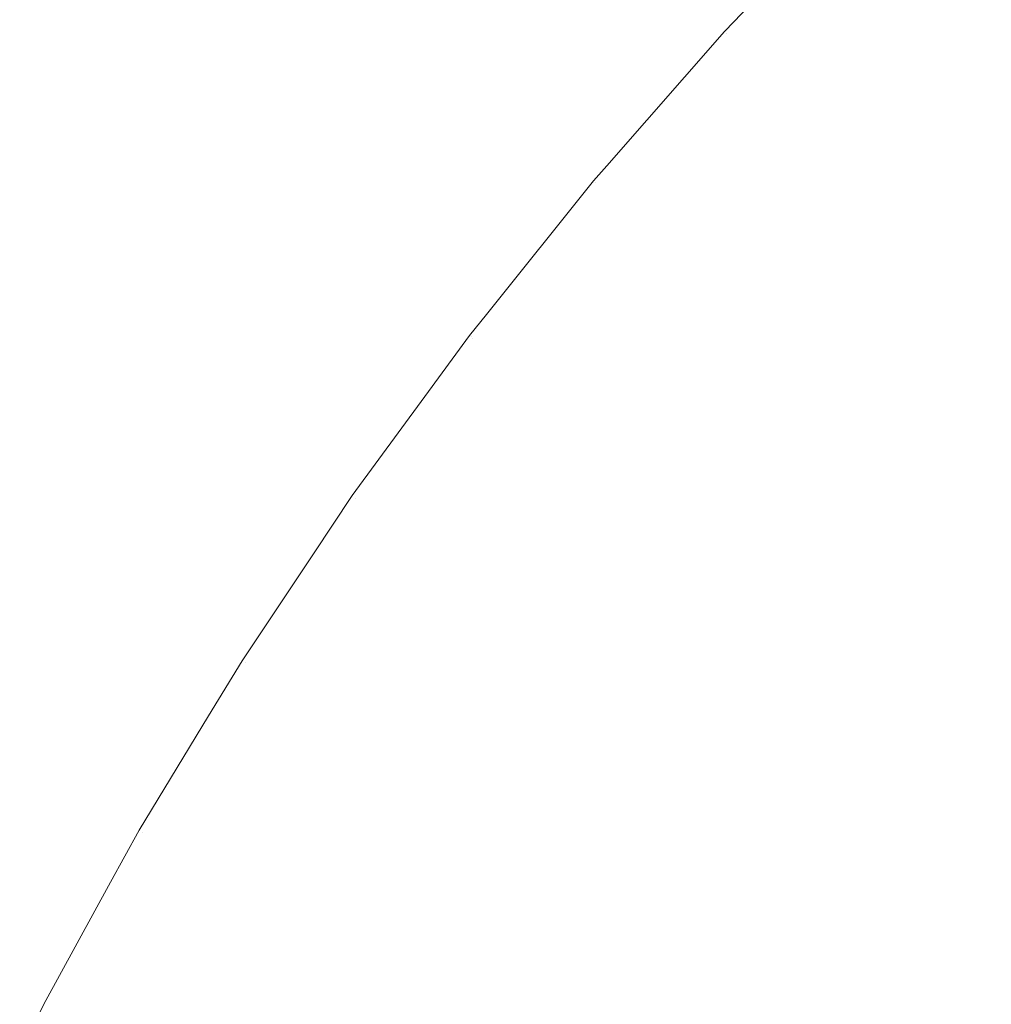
# Model space of a CAD drawing. Header units: centimetres. Extents: x -25.9 to 27.4, y -28.2 to -26.4.
# Tile 33 of 199: x -25.9178 to -25.8964, y -26.4138 to -26.3922. Entities that reach past the tile are written whole.
import ezdxf

# ---------------------------------------------------------------- set-up
doc = ezdxf.new("R2010")
doc.units = ezdxf.units.CM
doc.header["$LTSCALE"] = 2.54
doc.layers.add('Lucido design-1', color=7, linetype='Continuous')

# ---------------------------------------------------------------- blocks, each defined once
blk = doc.blocks.new('Gruppo-4-1')
at = {"color": 7, "linetype": 'Continuous', "lineweight": 9}
for points, invisible_edges in [([(-25.897068, -26.391493, 539.795262), (-25.894015, -26.38857, 539.795262), (-25.893269, -26.389384, 539.791289), (-25.896288, -26.392274, 539.791289)], 15), ([(-25.895635, -26.392926, 540.45169), (-25.892646, -26.390064, 540.45169), (-25.893482, -26.389151, 540.447705), (-25.896511, -26.39205, 540.447705)], 15), ([(-25.902254, -26.392473, 540.423108), (-25.899239, -26.389323, 540.423108), (-25.899272, -26.389289, 540.420033), (-25.90208, -26.392223, 540.420033)], 11), ([(-25.902097, -26.392617, 540.427254), (-25.899088, -26.389474, 540.427254), (-25.899239, -26.389323, 540.423108), (-25.902254, -26.392473, 540.423108)], 15), ([(-25.90208, -26.392223, 539.820033), (-25.899272, -26.389289, 539.820033), (-25.899205, -26.389357, 539.815674), (-25.902219, -26.392505, 539.815674)], 14), ([(-25.902219, -26.392505, 539.815674), (-25.899205, -26.389357, 539.815674), (-25.899017, -26.389545, 539.811541), (-25.902023, -26.392685, 539.811541)], 15), ([(-25.899272, -26.389289, 539.820033), (-25.90208, -26.392223, 539.820033), (-25.90208, -26.392223, 540.420033), (-25.899272, -26.389289, 540.420033)], 10), ([(-25.901812, -26.392878, 540.43139), (-25.898815, -26.389747, 540.43139), (-25.899088, -26.389474, 540.427254), (-25.902097, -26.392617, 540.427254)], 15), ([(-25.902023, -26.392685, 539.811541), (-25.899017, -26.389545, 539.811541), (-25.898708, -26.389853, 539.807427), (-25.901701, -26.39298, 539.807427)], 15), ([(-25.901401, -26.393255, 540.435511), (-25.89842, -26.390141, 540.435511), (-25.898815, -26.389747, 540.43139), (-25.901812, -26.392878, 540.43139)], 15), ([(-25.901701, -26.39298, 539.807427), (-25.898708, -26.389853, 539.807427), (-25.89828, -26.390282, 539.803337), (-25.901254, -26.393389, 539.803337)], 15), ([(-25.900863, -26.393748, 540.439608), (-25.897904, -26.390657, 540.439608), (-25.89842, -26.390141, 540.435511), (-25.901401, -26.393255, 540.435511)], 15), ([(-25.901254, -26.393389, 539.803337), (-25.89828, -26.390282, 539.803337), (-25.897733, -26.390829, 539.79928), (-25.900684, -26.393912, 539.79928)], 15), ([(-25.900199, -26.394356, 540.443675), (-25.897268, -26.391294, 540.443675), (-25.897904, -26.390657, 540.439608), (-25.900863, -26.393748, 540.439608)], 15), ([(-25.900684, -26.393912, 539.79928), (-25.897733, -26.390829, 539.79928), (-25.897068, -26.391493, 539.795262), (-25.899991, -26.394547, 539.795262)], 15), ([(-25.89941, -26.395079, 540.447705), (-25.896511, -26.39205, 540.447705), (-25.897268, -26.391294, 540.443675), (-25.900199, -26.394356, 540.443675)], 15), ([(-25.899991, -26.394547, 539.795262), (-25.897068, -26.391493, 539.795262), (-25.896288, -26.392274, 539.791289), (-25.899178, -26.395292, 539.791289)], 15), ([(-25.90208, -26.392223, 540.420033), (-25.902289, -26.392441, 540.420033), (-25.902254, -26.392473, 540.423108)], 10), ([(-25.902289, -26.392441, 540.420033), (-25.90208, -26.392223, 540.420033), (-25.90208, -26.392223, 539.820033), (-25.902289, -26.392441, 539.820033)], 10), ([(-25.902219, -26.392505, 539.815674), (-25.902289, -26.392441, 539.820033), (-25.90208, -26.392223, 539.820033)], 9), ([(-25.898497, -26.395916, 540.45169), (-25.895635, -26.392926, 540.45169), (-25.896511, -26.39205, 540.447705), (-25.89941, -26.395079, 540.447705)], 15), ([(-25.90513, -26.395752, 540.423108), (-25.902254, -26.392473, 540.423108), (-25.902289, -26.392441, 540.420033), (-25.904877, -26.395391, 540.420033)], 11), ([(-25.904877, -26.395391, 539.820033), (-25.902289, -26.392441, 539.820033), (-25.902219, -26.392505, 539.815674), (-25.905093, -26.395782, 539.815674)], 14), ([(-25.902289, -26.392441, 539.820033), (-25.904877, -26.395391, 539.820033), (-25.904877, -26.395391, 540.420033), (-25.902289, -26.392441, 540.420033)], 10), ([(-25.899178, -26.395292, 539.791289), (-25.896288, -26.392274, 539.791289), (-25.895393, -26.393168, 539.787368), (-25.898245, -26.396147, 539.787368)], 15), ([(-25.904966, -26.395889, 540.427254), (-25.902097, -26.392617, 540.427254), (-25.902254, -26.392473, 540.423108), (-25.90513, -26.395752, 540.423108)], 15), ([(-25.905093, -26.395782, 539.815674), (-25.902219, -26.392505, 539.815674), (-25.902023, -26.392685, 539.811541), (-25.904889, -26.395953, 539.811541)], 15), ([(-25.90467, -26.396137, 540.43139), (-25.901812, -26.392878, 540.43139), (-25.902097, -26.392617, 540.427254), (-25.904966, -26.395889, 540.427254)], 15), ([(-25.904889, -26.395953, 539.811541), (-25.902023, -26.392685, 539.811541), (-25.901701, -26.39298, 539.807427), (-25.904555, -26.396234, 539.807427)], 15), ([(-25.904243, -26.396496, 540.435511), (-25.901401, -26.393255, 540.435511), (-25.901812, -26.392878, 540.43139), (-25.90467, -26.396137, 540.43139)], 15), ([(-25.904555, -26.396234, 539.807427), (-25.901701, -26.39298, 539.807427), (-25.901254, -26.393389, 539.803337), (-25.904091, -26.396623, 539.803337)], 15), ([(-25.897462, -26.396865, 540.455624), (-25.894642, -26.393919, 540.455624), (-25.895635, -26.392926, 540.45169), (-25.898497, -26.395916, 540.45169)], 15), ([(-25.903684, -26.396965, 540.439608), (-25.900863, -26.393748, 540.439608), (-25.901401, -26.393255, 540.435511), (-25.904243, -26.396496, 540.435511)], 15), ([(-25.898245, -26.396147, 539.787368), (-25.895393, -26.393168, 539.787368), (-25.894386, -26.394175, 539.783506), (-25.897195, -26.397109, 539.783506)], 15), ([(-25.904091, -26.396623, 539.803337), (-25.901254, -26.393389, 539.803337), (-25.900684, -26.393912, 539.79928), (-25.903498, -26.397121, 539.79928)], 15), ([(-25.902994, -26.397543, 540.443675), (-25.900199, -26.394356, 540.443675), (-25.900863, -26.393748, 540.439608), (-25.903684, -26.396965, 540.439608)], 15), ([(-25.903498, -26.397121, 539.79928), (-25.900684, -26.393912, 539.79928), (-25.899991, -26.394547, 539.795262), (-25.902778, -26.397725, 539.795262)], 15), ([(-25.896305, -26.397925, 540.459498), (-25.893533, -26.395029, 540.459498), (-25.894642, -26.393919, 540.455624), (-25.897462, -26.396865, 540.455624)], 15), ([(-25.897195, -26.397109, 539.783506), (-25.894386, -26.394175, 539.783506), (-25.893268, -26.395293, 539.77971), (-25.896029, -26.398177, 539.77971)], 15), ([(-25.902175, -26.398231, 540.447705), (-25.89941, -26.395079, 540.447705), (-25.900199, -26.394356, 540.443675), (-25.902994, -26.397543, 540.443675)], 15), ([(-25.902778, -26.397725, 539.795262), (-25.899991, -26.394547, 539.795262), (-25.899178, -26.395292, 539.791289), (-25.901933, -26.398434, 539.791289)], 15), ([(-25.901226, -26.399027, 540.45169), (-25.898497, -26.395916, 540.45169), (-25.89941, -26.395079, 540.447705), (-25.902175, -26.398231, 540.447705)], 15), ([(-25.904877, -26.395391, 540.420033), (-25.905166, -26.395721, 540.420033), (-25.90513, -26.395752, 540.423108)], 10), ([(-25.905166, -26.395721, 540.420033), (-25.904877, -26.395391, 540.420033), (-25.904877, -26.395391, 539.820033), (-25.905166, -26.395721, 539.820033)], 10), ([(-25.905093, -26.395782, 539.815674), (-25.905166, -26.395721, 539.820033), (-25.904877, -26.395391, 539.820033)], 9), ([(-25.901933, -26.398434, 539.791289), (-25.899178, -26.395292, 539.791289), (-25.898245, -26.396147, 539.787368), (-25.900964, -26.399247, 539.787368)], 15), ([(-25.907859, -26.399153, 540.423108), (-25.90513, -26.395752, 540.423108), (-25.905166, -26.395721, 540.420033), (-25.907526, -26.398662, 540.420033)], 11), ([(-25.90769, -26.399283, 540.427254), (-25.904966, -26.395889, 540.427254), (-25.90513, -26.395752, 540.423108), (-25.907859, -26.399153, 540.423108)], 15), ([(-25.907526, -26.398662, 539.820033), (-25.905166, -26.395721, 539.820033), (-25.905093, -26.395782, 539.815674), (-25.907821, -26.399182, 539.815674)], 14), ([(-25.907821, -26.399182, 539.815674), (-25.905093, -26.395782, 539.815674), (-25.904889, -26.395953, 539.811541), (-25.90761, -26.399344, 539.811541)], 15), ([(-25.907383, -26.399518, 540.43139), (-25.90467, -26.396137, 540.43139), (-25.904966, -26.395889, 540.427254), (-25.90769, -26.399283, 540.427254)], 15), ([(-25.905166, -26.395721, 539.820033), (-25.907526, -26.398662, 539.820033), (-25.907526, -26.398662, 540.420033), (-25.905166, -26.395721, 540.420033)], 10), ([(-25.90015, -26.39993, 540.455624), (-25.897462, -26.396865, 540.455624), (-25.898497, -26.395916, 540.45169), (-25.901226, -26.399027, 540.45169)], 15), ([(-25.90761, -26.399344, 539.811541), (-25.904889, -26.395953, 539.811541), (-25.904555, -26.396234, 539.807427), (-25.907264, -26.39961, 539.807427)], 15), ([(-25.906941, -26.399857, 540.435511), (-25.904243, -26.396496, 540.435511), (-25.90467, -26.396137, 540.43139), (-25.907383, -26.399518, 540.43139)], 15), ([(-25.900964, -26.399247, 539.787368), (-25.898245, -26.396147, 539.787368), (-25.897195, -26.397109, 539.783506), (-25.899873, -26.400163, 539.783506)], 15), ([(-25.907264, -26.39961, 539.807427), (-25.904555, -26.396234, 539.807427), (-25.904091, -26.396623, 539.803337), (-25.906783, -26.399978, 539.803337)], 15), ([(-25.906362, -26.400302, 540.439608), (-25.903684, -26.396965, 540.439608), (-25.904243, -26.396496, 540.435511), (-25.906941, -26.399857, 540.435511)], 15), ([(-25.906783, -26.399978, 539.803337), (-25.904091, -26.396623, 539.803337), (-25.903498, -26.397121, 539.79928), (-25.906169, -26.400449, 539.79928)], 15), ([(-25.905648, -26.40085, 540.443675), (-25.902994, -26.397543, 540.443675), (-25.903684, -26.396965, 540.439608), (-25.906362, -26.400302, 540.439608)], 15), ([(-25.898948, -26.400939, 540.459498), (-25.896305, -26.397925, 540.459498), (-25.897462, -26.396865, 540.455624), (-25.90015, -26.39993, 540.455624)], 15), ([(-25.906169, -26.400449, 539.79928), (-25.903498, -26.397121, 539.79928), (-25.902778, -26.397725, 539.795262), (-25.905424, -26.401021, 539.795262)], 15), ([(-25.899873, -26.400163, 539.783506), (-25.897195, -26.397109, 539.783506), (-25.896029, -26.398177, 539.77971), (-25.898662, -26.401179, 539.77971)], 15), ([(-25.904799, -26.401501, 540.447705), (-25.902175, -26.398231, 540.447705), (-25.902994, -26.397543, 540.443675), (-25.905648, -26.40085, 540.443675)], 15), ([(-25.905424, -26.401021, 539.795262), (-25.902778, -26.397725, 539.795262), (-25.901933, -26.398434, 539.791289), (-25.904549, -26.401693, 539.791289)], 15), ([(-25.897622, -26.402052, 540.463308), (-25.895028, -26.399094, 540.463308), (-25.896305, -26.397925, 540.459498), (-25.898948, -26.400939, 540.459498)], 15), ([(-25.903817, -26.402255, 540.45169), (-25.901226, -26.399027, 540.45169), (-25.902175, -26.398231, 540.447705), (-25.904799, -26.401501, 540.447705)], 15), ([(-25.898662, -26.401179, 539.77971), (-25.896029, -26.398177, 539.77971), (-25.894751, -26.399348, 539.775984), (-25.897334, -26.402293, 539.775984)], 15), ([(-25.904549, -26.401693, 539.791289), (-25.901933, -26.398434, 539.791289), (-25.900964, -26.399247, 539.787368), (-25.903545, -26.402463, 539.787368)], 15), ([(-25.907526, -26.398662, 540.420033), (-25.907897, -26.399124, 540.420033), (-25.907859, -26.399153, 540.423108)], 10), ([(-25.907897, -26.399124, 540.420033), (-25.907526, -26.398662, 540.420033), (-25.907526, -26.398662, 539.820033), (-25.907897, -26.399124, 539.820033)], 10), ([(-25.907821, -26.399182, 539.815674), (-25.907897, -26.399124, 539.820033), (-25.907526, -26.398662, 539.820033)], 9), ([(-25.908879, -26.400463, 540.420033), (-25.910477, -26.402642, 540.420033), (-25.910438, -26.402669, 540.423108), (-25.907859, -26.399153, 540.423108)], 14), ([(-25.910263, -26.402792, 540.427254), (-25.90769, -26.399283, 540.427254), (-25.907859, -26.399153, 540.423108), (-25.910438, -26.402669, 540.423108)], 15), ([(-25.907859, -26.399153, 540.423108), (-25.907897, -26.399124, 540.420033), (-25.908879, -26.400463, 540.420033)], 9), ([(-25.907897, -26.399124, 539.820033), (-25.908879, -26.400463, 539.820033), (-25.908879, -26.400463, 540.420033), (-25.907897, -26.399124, 540.420033)], 10), ([(-25.908879, -26.400463, 539.820033), (-25.907897, -26.399124, 539.820033), (-25.907821, -26.399182, 539.815674)], 10), ([(-25.902702, -26.40311, 540.455624), (-25.90015, -26.39993, 540.455624), (-25.901226, -26.399027, 540.45169), (-25.903817, -26.402255, 540.45169)], 15), ([(-25.896173, -26.403267, 540.467045), (-25.893634, -26.400372, 540.467045), (-25.895028, -26.399094, 540.463308), (-25.897622, -26.402052, 540.463308)], 15), ([(-25.907821, -26.399182, 539.815674), (-25.910399, -26.402697, 539.815674), (-25.910477, -26.402642, 539.820033), (-25.908879, -26.400463, 539.820033)], 11), ([(-25.910399, -26.402697, 539.815674), (-25.907821, -26.399182, 539.815674), (-25.90761, -26.399344, 539.811541), (-25.910181, -26.40285, 539.811541)], 15), ([(-25.909947, -26.403013, 540.43139), (-25.907383, -26.399518, 540.43139), (-25.90769, -26.399283, 540.427254), (-25.910263, -26.402792, 540.427254)], 15), ([(-25.910181, -26.40285, 539.811541), (-25.90761, -26.399344, 539.811541), (-25.907264, -26.39961, 539.807427), (-25.909823, -26.4031, 539.807427)], 15), ([(-25.903545, -26.402463, 539.787368), (-25.900964, -26.399247, 539.787368), (-25.899873, -26.400163, 539.783506), (-25.902415, -26.40333, 539.783506)], 15), ([(-25.897334, -26.402293, 539.775984), (-25.894751, -26.399348, 539.775984), (-25.893362, -26.400621, 539.772337), (-25.895891, -26.403504, 539.772337)], 15), ([(-25.90949, -26.403334, 540.435511), (-25.906941, -26.399857, 540.435511), (-25.907383, -26.399518, 540.43139), (-25.909947, -26.403013, 540.43139)], 15), ([(-25.909823, -26.4031, 539.807427), (-25.907264, -26.39961, 539.807427), (-25.906783, -26.399978, 539.803337), (-25.909327, -26.403447, 539.803337)], 15), ([(-25.908892, -26.403752, 540.439608), (-25.906362, -26.400302, 540.439608), (-25.906941, -26.399857, 540.435511), (-25.90949, -26.403334, 540.435511)], 15), ([(-25.909327, -26.403447, 539.803337), (-25.906783, -26.399978, 539.803337), (-25.906169, -26.400449, 539.79928), (-25.908693, -26.403891, 539.79928)], 15), ([(-25.901457, -26.404065, 540.459498), (-25.898948, -26.400939, 540.459498), (-25.90015, -26.39993, 540.455624), (-25.902702, -26.40311, 540.455624)], 15), ([(-25.902415, -26.40333, 539.783506), (-25.899873, -26.400163, 539.783506), (-25.898662, -26.401179, 539.77971), (-25.901161, -26.404293, 539.77971)], 15), ([(-25.910477, -26.402642, 540.420033), (-25.908879, -26.400463, 540.420033), (-25.908879, -26.400463, 539.820033), (-25.910477, -26.402642, 539.820033)], 10), ([(-25.908154, -26.404268, 540.443675), (-25.905648, -26.40085, 540.443675), (-25.906362, -26.400302, 540.439608), (-25.908892, -26.403752, 540.439608)], 15), ([(-25.908693, -26.403891, 539.79928), (-25.906169, -26.400449, 539.79928), (-25.905424, -26.401021, 539.795262), (-25.907924, -26.40443, 539.795262)], 15), ([(-25.907278, -26.404882, 540.447705), (-25.904799, -26.401501, 540.447705), (-25.905648, -26.40085, 540.443675), (-25.908154, -26.404268, 540.443675)], 15), ([(-25.907924, -26.40443, 539.795262), (-25.905424, -26.401021, 539.795262), (-25.904549, -26.401693, 539.791289), (-25.90702, -26.405063, 539.791289)], 15), ([(-25.900084, -26.405119, 540.463308), (-25.897622, -26.402052, 540.463308), (-25.898948, -26.400939, 540.459498), (-25.901457, -26.404065, 540.459498)], 15), ([(-25.901161, -26.404293, 539.77971), (-25.898662, -26.401179, 539.77971), (-25.897334, -26.402293, 539.775984), (-25.899785, -26.405348, 539.775984)], 15), ([(-25.906264, -26.405592, 540.45169), (-25.903817, -26.402255, 540.45169), (-25.904799, -26.401501, 540.447705), (-25.907278, -26.404882, 540.447705)], 15), ([(-25.90702, -26.405063, 539.791289), (-25.904549, -26.401693, 539.791289), (-25.903545, -26.402463, 539.787368), (-25.905983, -26.405789, 539.787368)], 15), ([(-25.898583, -26.40627, 540.467045), (-25.896173, -26.403267, 540.467045), (-25.897622, -26.402052, 540.463308), (-25.900084, -26.405119, 540.463308)], 15), ([(-25.905113, -26.406398, 540.455624), (-25.902702, -26.40311, 540.455624), (-25.903817, -26.402255, 540.45169), (-25.906264, -26.405592, 540.45169)], 15), ([(-25.899785, -26.405348, 539.775984), (-25.897334, -26.402293, 539.775984), (-25.895891, -26.403504, 539.772337), (-25.898291, -26.406495, 539.772337)], 15), ([(-25.910438, -26.402669, 540.423108), (-25.910477, -26.402642, 540.420033), (-25.91133, -26.40392, 540.420033)], 9), ([(-25.910477, -26.402642, 539.820033), (-25.91133, -26.40392, 539.820033), (-25.91133, -26.40392, 540.420033), (-25.910477, -26.402642, 540.420033)], 10), ([(-25.91133, -26.40392, 539.820033), (-25.910477, -26.402642, 539.820033), (-25.910399, -26.402697, 539.815674)], 10), ([(-25.905983, -26.405789, 539.787368), (-25.903545, -26.402463, 539.787368), (-25.902415, -26.40333, 539.783506), (-25.904816, -26.406606, 539.783506)], 15), ([(-25.91133, -26.40392, 540.420033), (-25.912901, -26.40627, 540.420033), (-25.912861, -26.406295, 540.423108), (-25.910438, -26.402669, 540.423108)], 14), ([(-25.910399, -26.402697, 539.815674), (-25.91282, -26.406321, 539.815674), (-25.912901, -26.40627, 539.820033), (-25.91133, -26.40392, 539.820033)], 11), ([(-25.91268, -26.40641, 540.427254), (-25.910263, -26.402792, 540.427254), (-25.910438, -26.402669, 540.423108), (-25.912861, -26.406295, 540.423108)], 15), ([(-25.91282, -26.406321, 539.815674), (-25.910399, -26.402697, 539.815674), (-25.910181, -26.40285, 539.811541), (-25.912596, -26.406464, 539.811541)], 15), ([(-25.912355, -26.406618, 540.43139), (-25.909947, -26.403013, 540.43139), (-25.910263, -26.402792, 540.427254), (-25.91268, -26.40641, 540.427254)], 15), ([(-25.912596, -26.406464, 539.811541), (-25.910181, -26.40285, 539.811541), (-25.909823, -26.4031, 539.807427), (-25.912228, -26.406699, 539.807427)], 15), ([(-25.911884, -26.406918, 540.435511), (-25.90949, -26.403334, 540.435511), (-25.909947, -26.403013, 540.43139), (-25.912355, -26.406618, 540.43139)], 15), ([(-25.912228, -26.406699, 539.807427), (-25.909823, -26.4031, 539.807427), (-25.909327, -26.403447, 539.803337), (-25.911717, -26.407024, 539.803337)], 15), ([(-25.903828, -26.407298, 540.459498), (-25.901457, -26.404065, 540.459498), (-25.902702, -26.40311, 540.455624), (-25.905113, -26.406398, 540.455624)], 15), ([(-25.896958, -26.407517, 540.470703), (-25.894604, -26.404584, 540.470703), (-25.896173, -26.403267, 540.467045), (-25.898583, -26.40627, 540.467045)], 15), ([(-25.911269, -26.40731, 540.439608), (-25.908892, -26.403752, 540.439608), (-25.90949, -26.403334, 540.435511), (-25.911884, -26.406918, 540.435511)], 15), ([(-25.911717, -26.407024, 539.803337), (-25.909327, -26.403447, 539.803337), (-25.908693, -26.403891, 539.79928), (-25.911064, -26.40744, 539.79928)], 15), ([(-25.904816, -26.406606, 539.783506), (-25.902415, -26.40333, 539.783506), (-25.901161, -26.404293, 539.77971), (-25.903522, -26.407512, 539.77971)], 15), ([(-25.898291, -26.406495, 539.772337), (-25.895891, -26.403504, 539.772337), (-25.894336, -26.404809, 539.768772), (-25.89668, -26.40773, 539.768772)], 15), ([(-25.912901, -26.40627, 540.420033), (-25.91133, -26.40392, 540.420033), (-25.91133, -26.40392, 539.820033), (-25.912901, -26.40627, 539.820033)], 10), ([(-25.91051, -26.407793, 540.443675), (-25.908154, -26.404268, 540.443675), (-25.908892, -26.403752, 540.439608), (-25.911269, -26.40731, 540.439608)], 15), ([(-25.911064, -26.40744, 539.79928), (-25.908693, -26.403891, 539.79928), (-25.907924, -26.40443, 539.795262), (-25.910272, -26.407945, 539.795262)], 15), ([(-25.902409, -26.408291, 540.463308), (-25.900084, -26.405119, 540.463308), (-25.901457, -26.404065, 540.459498), (-25.903828, -26.407298, 540.459498)], 15), ([(-25.909607, -26.408368, 540.447705), (-25.907278, -26.404882, 540.447705), (-25.908154, -26.404268, 540.443675), (-25.91051, -26.407793, 540.443675)], 15), ([(-25.903522, -26.407512, 539.77971), (-25.901161, -26.404293, 539.77971), (-25.899785, -26.405348, 539.775984), (-25.902101, -26.408507, 539.775984)], 15), ([(-25.910272, -26.407945, 539.795262), (-25.907924, -26.40443, 539.795262), (-25.90702, -26.405063, 539.791289), (-25.909341, -26.408538, 539.791289)], 15), ([(-25.895212, -26.408857, 540.474275), (-25.892917, -26.405999, 540.474275), (-25.894604, -26.404584, 540.470703), (-25.896958, -26.407517, 540.470703)], 15), ([(-25.89668, -26.40773, 539.768772), (-25.894336, -26.404809, 539.768772), (-25.892672, -26.406205, 539.765297), (-25.894957, -26.409053, 539.765297)], 15), ([(-25.908563, -26.409033, 540.45169), (-25.906264, -26.405592, 540.45169), (-25.907278, -26.404882, 540.447705), (-25.909607, -26.408368, 540.447705)], 15), ([(-25.909341, -26.408538, 539.791289), (-25.90702, -26.405063, 539.791289), (-25.905983, -26.405789, 539.787368), (-25.908274, -26.409217, 539.787368)], 15), ([(-25.90086, -26.409376, 540.467045), (-25.898583, -26.40627, 540.467045), (-25.900084, -26.405119, 540.463308), (-25.902409, -26.408291, 540.463308)], 15), ([(-25.902101, -26.408507, 539.775984), (-25.899785, -26.405348, 539.775984), (-25.898291, -26.406495, 539.772337), (-25.900558, -26.409587, 539.772337)], 15), ([(-25.907378, -26.409788, 540.455624), (-25.905113, -26.406398, 540.455624), (-25.906264, -26.405592, 540.45169), (-25.908563, -26.409033, 540.45169)], 15), ([(-25.908274, -26.409217, 539.787368), (-25.905983, -26.405789, 539.787368), (-25.904816, -26.406606, 539.783506), (-25.907073, -26.409983, 539.783506)], 15), ([(-25.913636, -26.407482, 540.420033), (-25.915164, -26.41, 540.420033), (-25.915123, -26.410024, 540.423108), (-25.912861, -26.406295, 540.423108)], 14), ([(-25.91282, -26.406321, 539.815674), (-25.915082, -26.410048, 539.815674), (-25.915164, -26.41, 539.820033), (-25.913636, -26.407482, 539.820033)], 11), ([(-25.914938, -26.410131, 540.427254), (-25.91268, -26.40641, 540.427254), (-25.912861, -26.406295, 540.423108), (-25.915123, -26.410024, 540.423108)], 15), ([(-25.915082, -26.410048, 539.815674), (-25.91282, -26.406321, 539.815674), (-25.912596, -26.406464, 539.811541), (-25.914851, -26.410181, 539.811541)], 15), ([(-25.912861, -26.406295, 540.423108), (-25.912901, -26.40627, 540.420033), (-25.913636, -26.407482, 540.420033)], 9), ([(-25.912901, -26.40627, 539.820033), (-25.913636, -26.407482, 539.820033), (-25.913636, -26.407482, 540.420033), (-25.912901, -26.40627, 540.420033)], 10), ([(-25.913636, -26.407482, 539.820033), (-25.912901, -26.40627, 539.820033), (-25.91282, -26.406321, 539.815674)], 10), ([(-25.899183, -26.410551, 540.470703), (-25.896958, -26.407517, 540.470703), (-25.898583, -26.40627, 540.467045), (-25.90086, -26.409376, 540.467045)], 15), ([(-25.914604, -26.410324, 540.43139), (-25.912355, -26.406618, 540.43139), (-25.91268, -26.40641, 540.427254), (-25.914938, -26.410131, 540.427254)], 15), ([(-25.914851, -26.410181, 539.811541), (-25.912596, -26.406464, 539.811541), (-25.912228, -26.406699, 539.807427), (-25.914473, -26.410399, 539.807427)], 15), ([(-25.906055, -26.410631, 540.459498), (-25.903828, -26.407298, 540.459498), (-25.905113, -26.406398, 540.455624), (-25.907378, -26.409788, 540.455624)], 15), ([(-25.900558, -26.409587, 539.772337), (-25.898291, -26.406495, 539.772337), (-25.89668, -26.40773, 539.768772), (-25.898896, -26.410751, 539.768772)], 15), ([(-25.91412, -26.410603, 540.435511), (-25.911884, -26.406918, 540.435511), (-25.912355, -26.406618, 540.43139), (-25.914604, -26.410324, 540.43139)], 15), ([(-25.914473, -26.410399, 539.807427), (-25.912228, -26.406699, 539.807427), (-25.911717, -26.407024, 539.803337), (-25.913948, -26.410702, 539.803337)], 15), ([(-25.907073, -26.409983, 539.783506), (-25.904816, -26.406606, 539.783506), (-25.903522, -26.407512, 539.77971), (-25.90574, -26.410832, 539.77971)], 15), ([(-25.913489, -26.410967, 540.439608), (-25.911269, -26.40731, 540.439608), (-25.911884, -26.406918, 540.435511), (-25.91412, -26.410603, 540.435511)], 15), ([(-25.913948, -26.410702, 539.803337), (-25.911717, -26.407024, 539.803337), (-25.911064, -26.40744, 539.79928), (-25.913278, -26.411089, 539.79928)], 15), ([(-25.912709, -26.411417, 540.443675), (-25.91051, -26.407793, 540.443675), (-25.911269, -26.40731, 540.439608), (-25.913489, -26.410967, 540.439608)], 15), ([(-25.904595, -26.411562, 540.463308), (-25.902409, -26.408291, 540.463308), (-25.903828, -26.407298, 540.459498), (-25.906055, -26.410631, 540.459498)], 15), ([(-25.915164, -26.41, 540.420033), (-25.913636, -26.407482, 540.420033), (-25.913636, -26.407482, 539.820033), (-25.915164, -26.41, 539.820033)], 10), ([(-25.913278, -26.411089, 539.79928), (-25.911064, -26.40744, 539.79928), (-25.910272, -26.407945, 539.795262), (-25.912465, -26.411558, 539.795262)], 15), ([(-25.90574, -26.410832, 539.77971), (-25.903522, -26.407512, 539.77971), (-25.902101, -26.408507, 539.775984), (-25.904278, -26.411764, 539.775984)], 15), ([(-25.897379, -26.411813, 540.474275), (-25.895212, -26.408857, 540.474275), (-25.896958, -26.407517, 540.470703), (-25.899183, -26.410551, 540.470703)], 15), ([(-25.911782, -26.411952, 540.447705), (-25.909607, -26.408368, 540.447705), (-25.91051, -26.407793, 540.443675), (-25.912709, -26.411417, 540.443675)], 15), ([(-25.898896, -26.410751, 539.768772), (-25.89668, -26.40773, 539.768772), (-25.894957, -26.409053, 539.765297), (-25.897116, -26.411998, 539.765297)], 15), ([(-25.912465, -26.411558, 539.795262), (-25.910272, -26.407945, 539.795262), (-25.909341, -26.408538, 539.791289), (-25.911509, -26.41211, 539.791289)], 15), ([(-25.91071, -26.412571, 540.45169), (-25.908563, -26.409033, 540.45169), (-25.909607, -26.408368, 540.447705), (-25.911782, -26.411952, 540.447705)], 15), ([(-25.903, -26.412578, 540.467045), (-25.90086, -26.409376, 540.467045), (-25.902409, -26.408291, 540.463308), (-25.904595, -26.411562, 540.463308)], 15), ([(-25.911509, -26.41211, 539.791289), (-25.909341, -26.408538, 539.791289), (-25.908274, -26.409217, 539.787368), (-25.910413, -26.412743, 539.787368)], 15), ([(-25.904278, -26.411764, 539.775984), (-25.902101, -26.408507, 539.775984), (-25.900558, -26.409587, 539.772337), (-25.902689, -26.412776, 539.772337)], 15), ([(-25.895452, -26.413162, 540.477756), (-25.893346, -26.410289, 540.477756), (-25.895212, -26.408857, 540.474275), (-25.897379, -26.411813, 540.474275)], 15), ([(-25.909494, -26.413274, 540.455624), (-25.907378, -26.409788, 540.455624), (-25.908563, -26.409033, 540.45169), (-25.91071, -26.412571, 540.45169)], 15), ([(-25.897116, -26.411998, 539.765297), (-25.894957, -26.409053, 539.765297), (-25.893124, -26.41046, 539.761917), (-25.895223, -26.413323, 539.761917)], 15), ([(-25.910413, -26.412743, 539.787368), (-25.908274, -26.409217, 539.787368), (-25.907073, -26.409983, 539.783506), (-25.90918, -26.413455, 539.783506)], 15), ([(-25.901272, -26.413678, 540.470703), (-25.899183, -26.410551, 540.470703), (-25.90086, -26.409376, 540.467045), (-25.903, -26.412578, 540.467045)], 15), ([(-25.902689, -26.412776, 539.772337), (-25.900558, -26.409587, 539.772337), (-25.898896, -26.410751, 539.768772), (-25.900977, -26.413866, 539.768772)], 15), ([(-25.915123, -26.410024, 540.423108), (-25.915164, -26.41, 540.420033), (-25.915791, -26.411143, 540.420033)], 9), ([(-25.915164, -26.41, 539.820033), (-25.915791, -26.411143, 539.820033), (-25.915791, -26.411143, 540.420033), (-25.915164, -26.41, 540.420033)], 10), ([(-25.915791, -26.411143, 539.820033), (-25.915164, -26.41, 539.820033), (-25.915082, -26.410048, 539.815674)], 10), ([(-25.908135, -26.414058, 540.459498), (-25.906055, -26.410631, 540.459498), (-25.907378, -26.409788, 540.455624), (-25.909494, -26.413274, 540.455624)], 15), ([(-25.90918, -26.413455, 539.783506), (-25.907073, -26.409983, 539.783506), (-25.90574, -26.410832, 539.77971), (-25.907811, -26.414245, 539.77971)], 15), ([(-25.915791, -26.411143, 540.420033), (-25.917263, -26.413825, 540.420033), (-25.917221, -26.413847, 540.423108), (-25.915123, -26.410024, 540.423108)], 14), ([(-25.915082, -26.410048, 539.815674), (-25.917178, -26.413869, 539.815674), (-25.917263, -26.413825, 539.820033), (-25.915791, -26.411143, 539.820033)], 11), ([(-25.917031, -26.413946, 540.427254), (-25.914938, -26.410131, 540.427254), (-25.915123, -26.410024, 540.423108), (-25.917221, -26.413847, 540.423108)], 15), ([(-25.917178, -26.413869, 539.815674), (-25.915082, -26.410048, 539.815674), (-25.914851, -26.410181, 539.811541), (-25.916942, -26.413992, 539.811541)], 15), ([(-25.916689, -26.414124, 540.43139), (-25.914604, -26.410324, 540.43139), (-25.914938, -26.410131, 540.427254), (-25.917031, -26.413946, 540.427254)], 15), ([(-25.916942, -26.413992, 539.811541), (-25.914851, -26.410181, 539.811541), (-25.914473, -26.410399, 539.807427), (-25.916555, -26.414194, 539.807427)], 15), ([(-25.916194, -26.414382, 540.435511), (-25.91412, -26.410603, 540.435511), (-25.914604, -26.410324, 540.43139), (-25.916689, -26.414124, 540.43139)], 15), ([(-25.916555, -26.414194, 539.807427), (-25.914473, -26.410399, 539.807427), (-25.913948, -26.410702, 539.803337), (-25.916017, -26.414473, 539.803337)], 15), ([(-25.915546, -26.414718, 540.439608), (-25.913489, -26.410967, 540.439608), (-25.91412, -26.410603, 540.435511), (-25.916194, -26.414382, 540.435511)], 15), ([(-25.906635, -26.414924, 540.463308), (-25.904595, -26.411562, 540.463308), (-25.906055, -26.410631, 540.459498), (-25.908135, -26.414058, 540.459498)], 15), ([(-25.899415, -26.414861, 540.474275), (-25.897379, -26.411813, 540.474275), (-25.899183, -26.410551, 540.470703), (-25.901272, -26.413678, 540.470703)], 15), ([(-25.916017, -26.414473, 539.803337), (-25.913948, -26.410702, 539.803337), (-25.913278, -26.411089, 539.79928), (-25.915331, -26.41483, 539.79928)], 15), ([(-25.907811, -26.414245, 539.77971), (-25.90574, -26.410832, 539.77971), (-25.904278, -26.411764, 539.775984), (-25.906309, -26.415112, 539.775984)], 15), ([(-25.900977, -26.413866, 539.768772), (-25.898896, -26.410751, 539.768772), (-25.897116, -26.411998, 539.765297), (-25.899145, -26.415034, 539.765297)], 15), ([(-25.914748, -26.415134, 540.443675), (-25.912709, -26.411417, 540.443675), (-25.913489, -26.410967, 540.439608), (-25.915546, -26.414718, 540.439608)], 15), ([(-25.917263, -26.413825, 540.420033), (-25.915791, -26.411143, 540.420033), (-25.915791, -26.411143, 539.820033), (-25.917263, -26.413825, 539.820033)], 10), ([(-25.915331, -26.41483, 539.79928), (-25.913278, -26.411089, 539.79928), (-25.912465, -26.411558, 539.795262), (-25.914498, -26.415264, 539.795262)], 15), ([(-25.913799, -26.415628, 540.447705), (-25.911782, -26.411952, 540.447705), (-25.912709, -26.411417, 540.443675), (-25.914748, -26.415134, 540.443675)], 15), ([(-25.914498, -26.415264, 539.795262), (-25.912465, -26.411558, 539.795262), (-25.911509, -26.41211, 539.791289), (-25.913519, -26.415774, 539.791289)], 15), ([(-25.904997, -26.41587, 540.467045), (-25.903, -26.412578, 540.467045), (-25.904595, -26.411562, 540.463308), (-25.906635, -26.414924, 540.463308)], 15), ([(-25.912701, -26.4162, 540.45169), (-25.91071, -26.412571, 540.45169), (-25.911782, -26.411952, 540.447705), (-25.913799, -26.415628, 540.447705)], 15), ([(-25.906309, -26.415112, 539.775984), (-25.904278, -26.411764, 539.775984), (-25.902689, -26.412776, 539.772337), (-25.904678, -26.416054, 539.772337)], 15), ([(-25.897432, -26.416125, 540.477756), (-25.895452, -26.413162, 540.477756), (-25.897379, -26.411813, 540.474275), (-25.899415, -26.414861, 540.474275)], 15), ([(-25.913519, -26.415774, 539.791289), (-25.911509, -26.41211, 539.791289), (-25.910413, -26.412743, 539.787368), (-25.912397, -26.416358, 539.787368)], 15), ([(-25.899145, -26.415034, 539.765297), (-25.897116, -26.411998, 539.765297), (-25.895223, -26.413323, 539.761917), (-25.897196, -26.416275, 539.761917)], 15), ([(-25.911455, -26.416849, 540.455624), (-25.909494, -26.413274, 540.455624), (-25.91071, -26.412571, 540.45169), (-25.912701, -26.4162, 540.45169)], 15), ([(-25.903224, -26.416894, 540.470703), (-25.901272, -26.413678, 540.470703), (-25.903, -26.412578, 540.467045), (-25.904997, -26.41587, 540.467045)], 15), ([(-25.912397, -26.416358, 539.787368), (-25.910413, -26.412743, 539.787368), (-25.90918, -26.413455, 539.783506), (-25.911133, -26.417016, 539.783506)], 15), ([(-25.904678, -26.416054, 539.772337), (-25.902689, -26.412776, 539.772337), (-25.900977, -26.413866, 539.768772), (-25.90292, -26.417069, 539.768772)], 15), ([(-25.895324, -26.417467, 540.481137), (-25.893406, -26.414596, 540.481137), (-25.895452, -26.413162, 540.477756), (-25.897432, -26.416125, 540.477756)], 15), ([(-25.910063, -26.417573, 540.459498), (-25.908135, -26.414058, 540.459498), (-25.909494, -26.413274, 540.455624), (-25.911455, -26.416849, 540.455624)], 15), ([(-25.911133, -26.417016, 539.783506), (-25.90918, -26.413455, 539.783506), (-25.907811, -26.414245, 539.77971), (-25.909731, -26.417746, 539.77971)], 15), ([(-25.897196, -26.416275, 539.761917), (-25.895223, -26.413323, 539.761917), (-25.89322, -26.414725, 539.758638), (-25.895134, -26.417589, 539.758638)], 15), ([(-25.901317, -26.417995, 540.474275), (-25.899415, -26.414861, 540.474275), (-25.901272, -26.413678, 540.470703), (-25.903224, -26.416894, 540.470703)], 15), ([(-25.917263, -26.413825, 539.820033), (-25.917791, -26.414898, 539.820033), (-25.917791, -26.414898, 540.420033), (-25.917263, -26.413825, 540.420033)], 10)]:
    blk.add_3dface(points, dxfattribs=dict(at, invisible_edges=invisible_edges))

msp = doc.modelspace()

# ---------------------------------------------------------------- block references
at = {"layer": 'Lucido design-1', "color": 7}
msp.add_blockref('Gruppo-4-1', (0, 0), dxfattribs=at)

doc.saveas('drawing.dxf')
